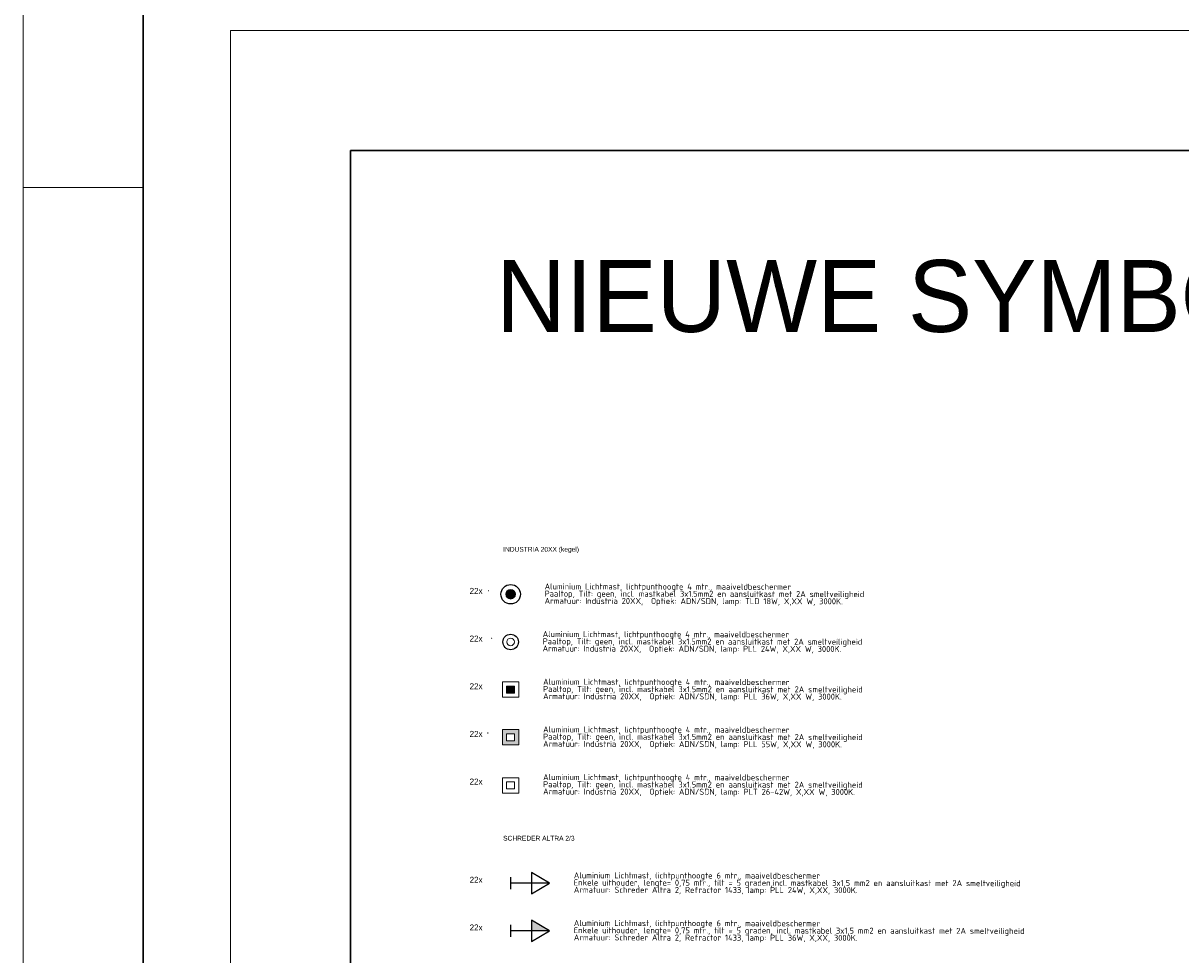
# Model space of a CAD drawing. Header units: millimetres. Extents: x -16321526 to -4431526, y 5084381 to 13484381.
# Tile 16 of 49: x -16311526 to -15346397, y 7414701 to 8191473. Entities that reach past the tile are written whole.
import ezdxf
from ezdxf.enums import TextEntityAlignment as Align
from ezdxf.lldxf.tags import DXFTag

# ---------------------------------------------------------------- set-up
doc = ezdxf.new("R2010")
doc.units = ezdxf.units.MM
for name, color, linetype, lineweight in [('B-WE-KL-ET_LS_OV-T25', 250, 'Continuous', 25), ('N-AR-Bouwterrein', 7, 'Continuous', 0), ('N-DI-Kadertekening', 7, 'Continuous', 30), ('N-TE-Tekst', 7, 'Continuous', 0), ('N-WE-KL-ET_LS_OV_LICHTMAST_LSL-S', 90, 'Continuous', 35), ('N-WE-KL-ET_LS_OV_LSL-T18', 10, 'Continuous', 18), ('N-WE-KL-ET_LS_OV_LSL-T25', 10, 'Continuous', 25), ('N-WE-KL-ET_LS_OV_LSL-T35', 10, 'Continuous', 35), ('T-WE-KL-ET_OV_LICHTMAST_LSL-S', 10, 'Continuous', 18)]:
    doc.layers.add(name, color=color, linetype=linetype, lineweight=lineweight)
doc.layers.add('nieuw', color=3, linetype='Continuous')
doc.styles.add('0.25 (1 200)', font='dgn032.shx', dxfattribs={"height": 0.5})
doc.styles.add('0.35 (1 500)', font='dgn032.shx', dxfattribs={"height": 1.75})
doc.styles.add('ISO', font='isocp')
doc.styles.add('NLCS-ISO', font='txt')
tags = doc.linetypes.add('Voedingskabel VERWIJDEREN x', pattern='A,25,1,["X",Standard,S=2.54,R=0,X=-2.54,Y=-1.27],1', length=27).pattern_tags.tags
tags[6] = DXFTag(74, 10)
pattern_1 = [(0, (9.628, -3.036), (0, 6.985), [5.08, -1.905]), (90, (9.628, -3.036), (-6.985, 4e-16), [5.08, -1.905])]
pattern_2 = [(0, (12.628, -2.161), (0, 6.985), [5.08, -1.905]), (90, (12.628, -2.161), (-6.985, 4e-16), [5.08, -1.905])]
pattern_3 = [(0, (-26.671, 0), (0, 6.985), [5.08, -1.905]), (90, (-26.671, 0), (-6.985, 4e-16), [5.08, -1.905])]
pattern_4 = [(0, (-23.671, 0.875), (0, 6.985), [5.08, -1.905]), (90, (-23.671, 0.875), (-6.985, 4e-16), [5.08, -1.905])]
pattern_5 = [(0, (-26.875, 0), (0, 6.985), [5.08, -1.905]), (90, (-26.875, 0), (-6.985, 4e-16), [5.08, -1.905])]
pattern_6 = [(0, (-23.875, 0.875), (0, 6.985), [5.08, -1.905]), (90, (-23.875, 0.875), (-6.985, 4e-16), [5.08, -1.905])]

# ---------------------------------------------------------------- blocks, each defined once
blk = doc.blocks.new('*U114')
at = {"layer": 'N-DI-Kadertekening', "lineweight": 0}
blk.add_line((-593.5, -123), (-583.5, -123), dxfattribs=at)
at = {"layer": 'N-DI-Kadertekening', "lineweight": 0, "flags": 128}
blk.add_lwpolyline([(594.5, 420), (594.5, -420), (-593.5, -420), (-593.5, 420), (594.5, 420)], close=True, dxfattribs=at)
at = {"layer": 'N-DI-Kadertekening', "lineweight": 30, "flags": 128}
blk.add_lwpolyline([(-583.5, 410), (584.5, 410), (584.5, -410), (-583.5, -410), (-583.5, 410)], close=True, dxfattribs=at)
blk = doc.blocks.new('KADERS_2012_A0')
at = {"layer": 'N-DI-Kadertekening', "lineweight": 0}
blk.add_blockref('*U114', (-584.5, 410), dxfattribs=at)
blk = doc.blocks.new('A4')
at = {"layer": 'N-DI-Kadertekening', "lineweight": 30}
for p, q in [((0, 190), (-277, 190)), ((0, 0), (0, 190))]:
    blk.add_line(p, q, dxfattribs=at)
at = {"layer": 'N-DI-Kadertekening', "lineweight": 0, "flags": 128}
blk.add_lwpolyline([(-287, -10), (10, -10), (10, 200), (-287, 200), (-287, -10)], close=True, dxfattribs=at)
blk = doc.blocks.new('KADERS_2012_A4')
at = {"layer": 'N-DI-Kadertekening', "lineweight": 0}
blk.add_blockref('A4', (0, 0), dxfattribs=at)
blk = doc.blocks.new('*U223')
at = {"layer": 'nieuw'}
h = blk.add_hatch(dxfattribs=at)
h.set_pattern_fill('ANGLE', color=256)
h.set_pattern_definition(pattern_1)
h.paths.add_polyline_path([(17.06, 0.61), (17.75, 0.02), (17.91, 0.91)])
h.paths.add_polyline_path([(15.41, 0.61), (16.1, 0.02), (16.26, 0.91)])
h = blk.add_hatch(dxfattribs=at)
h.set_pattern_fill('ANGLE', color=256)
h.set_pattern_definition(pattern_2)
h.paths.add_polyline_path([(16.26, 0.91), (15.41, 0.61), (16.1, 0.02)])
h.paths.add_polyline_path([(17.06, 0.61), (17.75, 0.02), (17.91, 0.91)])
at = {"layer": 'N-WE-KL-ET_LS_OV_LICHTMAST_LSL-S', "lineweight": -2}
for p, q in [((0, 5), (0, -5)), ((32.46, 0), (0, 0)), ((32.46, 0), (17.46, 8.79)), ((17.46, 8.79), (17.46, -8.79)), ((17.46, -8.79), (32.46, 0))]:
    blk.add_line(p, q, dxfattribs=at)
at = {"layer": 'B-WE-KL-ET_LS_OV-T25', "style": 'NLCS-ISO'}
blk.add_attdef('MAST_CODE', (-2.27, 12.65), '', height=2.5, dxfattribs=at)
at = {"layer": 'B-WE-KL-ET_LS_OV-T25', "linetype": 'ByBlock', "style": 'NLCS-ISO'}
blk.add_attdef('FASE-AANSLUITING', (22.58, -13.33), '', height=1.8, dxfattribs=at)
at = {"layer": 'B-WE-KL-ET_LS_OV-T25', "style": 'NLCS-ISO', "flags": 1}
for tag, p in [('WIJK', (82.61, -16.56)), ('KERN', (82.61, -13.16)), ('BUURT', (82.61, -19.96)), ('STRAAT', (82.61, -23.36)), ('EIGENAAR_INSTALLATIE', (82.61, -26.76)), ('BEHEERDER', (82.61, -30.16)), ('SOORT_INSTALLATIE', (82.61, -36.96)), ('NETWERK', (82.61, -33.56)), ('KAST_CODE', (82.61, -40.36)), ('GROEP_NUMMER', (82.53, -47.08)), ('KAST_NUMMER', (82.61, -43.76)), ('TYPE_AANSLUITING', (82.23, -57.05)), ('AFGEZEKERDE_WAARDE', (82.23, -64.62)), ('ALG_ONDERGROND', (82.23, -68.41)), ('TYPE_AANSLUITBLOK', (82.23, -60.84)), ('OV_MAST_MATERIAAL', (81.82, -96.01)), ('OV_MAST_KLEUR', (81.82, -99.39)), ('CONSERVERING', (81.82, -102.77)), ('LEVERANCIER', (81.82, -106.15)), ('OBJECTEN_MAST', (81.74, -116.53)), ('PLAATSINGSDATUM', (81.82, -109.55)), ('INSPECTIEDATUM', (81.82, -112.95)), ('OPMERKINGEN_inspectie', (81.82, -136.69)), ('FOTOS', (81.82, -133.29)), ('KLEUR_ARMATUUR', (81.4, -150.6)), ('LEVERANCIER_ARMATUUR', (81.74, -153.59)), ('OPMERKINGEN_armatuur', (81.87, -163.1))]:
    blk.add_attdef(tag, p, '', height=2, dxfattribs=at)
at = {"layer": 'B-WE-KL-ET_LS_OV-T25', "linetype": 'ByBlock', "style": 'NLCS-ISO', "flags": 1}
for tag, p in [('MASTNUMMER', (92.43, -52.95)), ('LOCATIE_MASTNUMMER', (99.75, -49.58))]:
    blk.add_attdef(tag, text='', height=2, dxfattribs=at).set_placement(p, align=Align.MIDDLE)
for tag, p in [('TYPECODE', (82.23, -72.19)), ('OV_MAST_HOOGTE', (82.43, -79.09)), ('MAST_TEKENING', (82.42, -75.87)), ('UITHOUDER', (82.23, -82.47)), ('LENGTE_UITHOUDER', (82.23, -85.87)), ('VORM', (81.82, -92.63)), ('TILT', (81.82, -89.39)), ('OBJECT_1', (81.74, -119.93)), ('OBJECT_2', (81.74, -123.33)), ('OBJECT_3', (81.74, -126.73)), ('VERMOGEN_OBJECTEN', (81.74, -130.09)), ('TYPE_ARMATUUR', (81.65, -140.45)), ('LICHTPUNTHOOGTE', (81.48, -144.21)), ('PLAATSING_DATUM_ARMATUUR', (81.48, -147.61)), ('TYPE_VSA_DRIVER', (81.74, -156.58)), ('PLAATSING_JAAR_VSA', (81.74, -159.7)), ('AANTAL_LAMP', (82.01, -170.04)), ('TYPE_LAMP', (81.96, -166.65)), ('BRANDUREN_LAMP', (82.09, -173.59)), ('BRANDER_TYPE', (81.87, -183.91)), ('GEPLANDE_REMPLACE', (82.09, -180.27)), ('PLAATSING_JAAR_LAMP', (82.09, -176.93)), ('VERMOGEN_LAMP', (82.18, -194.4)), ('LICHTKLEUR_LAMP', (82.09, -186.79)), ('DIM_REGIME', (82.25, -190.72)), ('SYSTEEMVERMOGEN_LAMP', (82.14, -198.08)), ('MAX_VERMOGEN_LAMP', (82.26, -201.41))]:
    blk.add_attdef(tag, p, '', height=2, dxfattribs=at)
blk = doc.blocks.new('*U246')
at = {"layer": 'N-WE-KL-ET_LS_OV_LICHTMAST_LSL-S', "lineweight": -2}
h = blk.add_hatch(color=256, dxfattribs=at)
h.dxf.hatch_style = 1
h.paths.add_polyline_path([(17.46, 8.79), (17.46, 0), (32.46, 0)])
at = {"layer": 'nieuw'}
h = blk.add_hatch(dxfattribs=at)
h.set_pattern_fill('ANGLE', color=256)
h.set_pattern_definition(pattern_1)
h.paths.add_polyline_path([(17.06, 0.61), (17.75, 0.02), (17.91, 0.91)])
h.paths.add_polyline_path([(15.41, 0.61), (16.1, 0.02), (16.26, 0.91)])
h = blk.add_hatch(dxfattribs=at)
h.set_pattern_fill('ANGLE', color=256)
h.set_pattern_definition(pattern_2)
h.paths.add_polyline_path([(16.26, 0.91), (15.41, 0.61), (16.1, 0.02)])
h.paths.add_polyline_path([(17.06, 0.61), (17.75, 0.02), (17.91, 0.91)])
at = {"layer": 'N-WE-KL-ET_LS_OV_LICHTMAST_LSL-S', "lineweight": -2}
for p, q in [((0, 5), (0, -5)), ((32.46, 0), (0, 0)), ((32.46, 0), (17.46, 8.79)), ((17.46, 8.79), (17.46, -8.79)), ((17.46, -8.79), (32.46, 0))]:
    blk.add_line(p, q, dxfattribs=at)
at = {"layer": 'B-WE-KL-ET_LS_OV-T25', "style": 'NLCS-ISO'}
blk.add_attdef('MAST_CODE', (-2.27, 12.65), '', height=2.5, dxfattribs=at)
at = {"layer": 'B-WE-KL-ET_LS_OV-T25', "linetype": 'ByBlock', "style": 'NLCS-ISO'}
blk.add_attdef('FASE-AANSLUITING', (22.58, -13.33), '', height=1.8, dxfattribs=at)
at = {"layer": 'B-WE-KL-ET_LS_OV-T25', "style": 'NLCS-ISO', "flags": 1}
for tag, p in [('WIJK', (82.61, -16.56)), ('KERN', (82.61, -13.16)), ('BUURT', (82.61, -19.96)), ('STRAAT', (82.61, -23.36)), ('EIGENAAR_INSTALLATIE', (82.61, -26.76)), ('BEHEERDER', (82.61, -30.16)), ('SOORT_INSTALLATIE', (82.61, -36.96)), ('NETWERK', (82.61, -33.56)), ('KAST_CODE', (82.61, -40.36)), ('GROEP_NUMMER', (82.53, -47.08)), ('KAST_NUMMER', (82.61, -43.76)), ('TYPE_AANSLUITING', (82.23, -57.05)), ('AFGEZEKERDE_WAARDE', (82.23, -64.62)), ('ALG_ONDERGROND', (82.23, -68.41)), ('TYPE_AANSLUITBLOK', (82.23, -60.84)), ('OV_MAST_MATERIAAL', (81.82, -96.01)), ('OV_MAST_KLEUR', (81.82, -99.39)), ('CONSERVERING', (81.82, -102.77)), ('LEVERANCIER', (81.82, -106.15)), ('OBJECTEN_MAST', (81.74, -116.53)), ('PLAATSINGSDATUM', (81.82, -109.55)), ('INSPECTIEDATUM', (81.82, -112.95)), ('OPMERKINGEN_inspectie', (81.82, -136.69)), ('FOTOS', (81.82, -133.29)), ('KLEUR_ARMATUUR', (81.4, -150.6)), ('LEVERANCIER_ARMATUUR', (81.74, -153.59)), ('OPMERKINGEN_armatuur', (81.87, -163.1))]:
    blk.add_attdef(tag, p, '', height=2, dxfattribs=at)
at = {"layer": 'B-WE-KL-ET_LS_OV-T25', "linetype": 'ByBlock', "style": 'NLCS-ISO', "flags": 1}
for tag, p in [('MASTNUMMER', (92.43, -52.95)), ('LOCATIE_MASTNUMMER', (99.75, -49.58))]:
    blk.add_attdef(tag, text='', height=2, dxfattribs=at).set_placement(p, align=Align.MIDDLE)
for tag, p in [('TYPECODE', (82.23, -72.19)), ('OV_MAST_HOOGTE', (82.43, -79.09)), ('MAST_TEKENING', (82.42, -75.87)), ('UITHOUDER', (82.23, -82.47)), ('LENGTE_UITHOUDER', (82.23, -85.87)), ('VORM', (81.82, -92.63)), ('TILT', (81.82, -89.39)), ('OBJECT_1', (81.74, -119.93)), ('OBJECT_2', (81.74, -123.33)), ('OBJECT_3', (81.74, -126.73)), ('VERMOGEN_OBJECTEN', (81.74, -130.09)), ('TYPE_ARMATUUR', (81.65, -140.45)), ('LICHTPUNTHOOGTE', (81.48, -144.21)), ('PLAATSING_DATUM_ARMATUUR', (81.48, -147.61)), ('TYPE_VSA_DRIVER', (81.74, -156.58)), ('PLAATSING_JAAR_VSA', (81.74, -159.7)), ('AANTAL_LAMP', (82.01, -170.04)), ('TYPE_LAMP', (81.96, -166.65)), ('BRANDUREN_LAMP', (82.09, -173.59)), ('BRANDER_TYPE', (81.87, -183.91)), ('GEPLANDE_REMPLACE', (82.09, -180.27)), ('PLAATSING_JAAR_LAMP', (82.09, -176.93)), ('VERMOGEN_LAMP', (82.18, -194.4)), ('LICHTKLEUR_LAMP', (82.09, -186.79)), ('DIM_REGIME', (82.25, -190.72)), ('SYSTEEMVERMOGEN_LAMP', (82.14, -198.08)), ('MAX_VERMOGEN_LAMP', (82.26, -201.41))]:
    blk.add_attdef(tag, p, '', height=2, dxfattribs=at)
blk = doc.blocks.new('ET-LS-OVL-MAST-LSL_KEGEL_PLL_06')
at = {"layer": 'N-WE-KL-ET_LS_OV_LICHTMAST_LSL-S', "lineweight": 0}
h = blk.add_hatch(color=256, dxfattribs=at)
h.dxf.hatch_style = 1
h.paths.add_polyline_path([(3.96, 0, 1), (-3.96, 0, 1)])
at = {"layer": 'nieuw'}
h = blk.add_hatch(dxfattribs=at)
h.set_pattern_fill('ANGLE', color=256)
h.set_pattern_definition(pattern_3)
h.paths.add_polyline_path([(-19.24, 3.64), (-18.55, 3.06), (-18.38, 3.94)])
h.paths.add_polyline_path([(-20.89, 3.64), (-20.2, 3.06), (-20.04, 3.94)])
h = blk.add_hatch(dxfattribs=at)
h.set_pattern_fill('ANGLE', color=256)
h.set_pattern_definition(pattern_4)
h.paths.add_polyline_path([(-20.04, 3.94), (-20.89, 3.64), (-20.2, 3.06)])
h.paths.add_polyline_path([(-19.24, 3.64), (-18.55, 3.06), (-18.38, 3.94)])
at = {"layer": 'N-WE-KL-ET_LS_OV_LICHTMAST_LSL-S', "lineweight": -3}
blk.add_circle((0, 0), 8.1, dxfattribs=at)
at = {"layer": 'N-WE-KL-ET_LS_OV_LICHTMAST_LSL-S', "lineweight": 0}
blk.add_circle((0, 0), 3.96, dxfattribs=at)
at = {"layer": 'N-WE-KL-ET_LS_OV_LSL-T25', "style": 'NLCS-ISO'}
blk.add_attdef('MAST_CODE', (-12.08, 15.19), '', height=2.5, dxfattribs=at)
at = {"layer": 'N-WE-KL-ET_LS_OV_LSL-T25', "style": 'NLCS-ISO', "flags": 1}
for tag, p in [('KERN', (46.31, -10.13)), ('WIJK', (46.31, -13.53)), ('STRAAT', (46.31, -20.33)), ('BUURT', (46.31, -16.93)), ('EIGENAAR_INSTALLATIE', (46.31, -23.73)), ('BEHEERDER', (46.31, -27.13)), ('NETWERK', (46.31, -30.53)), ('SOORT_INSTALLATIE', (46.31, -33.93)), ('KAST_CODE', (46.31, -37.33)), ('GROEP_NUMMER', (46.23, -44.05)), ('KAST_NUMMER', (46.31, -40.73)), ('TYPE_AANSLUITING', (45.93, -54.02)), ('TYPE_AANSLUITBLOK', (45.93, -57.8)), ('AFGEZEKERDE_WAARDE', (45.93, -61.59)), ('ALG_ONDERGROND', (45.93, -65.37)), ('OV_MAST_MATERIAAL', (45.52, -92.97)), ('OV_MAST_KLEUR', (45.52, -96.35)), ('CONSERVERING', (45.52, -99.74)), ('LEVERANCIER', (45.52, -103.12)), ('PLAATSINGSDATUM', (45.52, -106.52)), ('OBJECTEN_MAST', (45.44, -113.49)), ('INSPECTIEDATUM', (45.52, -109.92)), ('OPMERKINGEN_inspectie', (45.52, -133.66)), ('FOTOS', (45.52, -130.26)), ('KLEUR_ARMATUUR', (45.1, -147.56)), ('LEVERANCIER_ARMATUUR', (45.44, -150.55)), ('OPMERKINGEN_armatuur', (45.57, -160.06))]:
    blk.add_attdef(tag, p, '', height=2, dxfattribs=at)
at = {"layer": 'N-WE-KL-ET_LS_OV_LSL-T25', "linetype": 'ByBlock', "style": 'NLCS-ISO'}
blk.add_attdef('FASE-AANSLUITING', (-13.56, -12.77), '', height=1.8, dxfattribs=at)
at = {"layer": 'N-WE-KL-ET_LS_OV_LSL-T25', "linetype": 'ByBlock', "style": 'NLCS-ISO', "flags": 1}
for tag, p in [('LOCATIE_MASTNUMMER', (63.45, -46.55)), ('MASTNUMMER', (56.13, -49.91))]:
    blk.add_attdef(tag, text='', height=2, dxfattribs=at).set_placement(p, align=Align.MIDDLE)
for tag, p in [('TYPECODE', (45.93, -69.16)), ('OV_MAST_HOOGTE', (46.13, -76.05)), ('MAST_TEKENING', (46.12, -72.84)), ('TILT', (45.52, -86.35)), ('UITHOUDER', (45.93, -79.43)), ('LENGTE_UITHOUDER', (45.93, -82.83)), ('VORM', (45.52, -89.59)), ('OBJECT_1', (45.44, -116.89)), ('VERMOGEN_OBJECTEN', (45.44, -127.06)), ('OBJECT_2', (45.44, -120.29)), ('OBJECT_3', (45.44, -123.69)), ('TYPE_ARMATUUR', (45.35, -137.41)), ('LICHTPUNTHOOGTE', (45.18, -141.17)), ('PLAATSING_DATUM_ARMATUUR', (45.18, -144.57)), ('TYPE_VSA_DRIVER', (45.44, -153.55)), ('PLAATSING_JAAR_VSA', (45.44, -156.66)), ('TYPE_LAMP', (45.66, -163.61)), ('AANTAL_LAMP', (45.71, -167)), ('BRANDUREN_LAMP', (45.79, -170.56)), ('PLAATSING_JAAR_LAMP', (45.79, -173.89)), ('BRANDER_TYPE', (45.57, -180.88)), ('GEPLANDE_REMPLACE', (45.79, -177.23)), ('LICHTKLEUR_LAMP', (45.79, -183.76)), ('VERMOGEN_LAMP', (45.88, -191.37)), ('SYSTEEMVERMOGEN_LAMP', (45.84, -195.04)), ('DIM_REGIME', (45.95, -187.68)), ('MAX_VERMOGEN_LAMP', (45.96, -198.37))]:
    blk.add_attdef(tag, p, '', height=2, dxfattribs=at)
blk = doc.blocks.new('ET-LS-OVL-MAST-LSL_KEGEL_PLL_12')
at = {"layer": 'nieuw'}
h = blk.add_hatch(dxfattribs=at)
h.set_pattern_fill('ANGLE', color=256)
h.set_pattern_definition(pattern_5)
h.paths.add_polyline_path([(-19.44, 3.64), (-18.75, 3.06), (-18.59, 3.94)])
h.paths.add_polyline_path([(-21.09, 3.64), (-20.41, 3.06), (-20.24, 3.94)])
h = blk.add_hatch(dxfattribs=at)
h.set_pattern_fill('ANGLE', color=256)
h.set_pattern_definition(pattern_6)
h.paths.add_polyline_path([(-20.24, 3.94), (-21.09, 3.64), (-20.41, 3.06)])
h.paths.add_polyline_path([(-19.44, 3.64), (-18.75, 3.06), (-18.59, 3.94)])
at = {"layer": 'N-WE-KL-ET_LS_OV_LICHTMAST_LSL-S', "lineweight": 0}
for points in [[(6.85, 6.42), (-6.85, 6.42), (-6.85, -6.42), (6.85, -6.42)], [(-3.33, 3), (3.33, 3), (3.33, -3), (-3.33, -3)]]:
    blk.add_lwpolyline(points, close=True, dxfattribs=at)
at = {"layer": 'N-WE-KL-ET_LS_OV_LSL-T25', "style": 'NLCS-ISO'}
blk.add_attdef('MAST_CODE', (-6.85, 15.69), '', height=2.5, dxfattribs=at)
at = {"layer": 'N-WE-KL-ET_LS_OV_LSL-T25', "linetype": 'ByBlock', "style": 'NLCS-ISO'}
blk.add_attdef('FASE-AANSLUITING', (-13.92, -10.29), '', height=1.8, dxfattribs=at)
at = {"layer": 'N-WE-KL-ET_LS_OV_LSL-T25', "style": 'NLCS-ISO', "flags": 1}
for tag, p in [('KERN', (46.11, -10.13)), ('WIJK', (46.11, -13.53)), ('STRAAT', (46.11, -20.33)), ('BUURT', (46.11, -16.93)), ('EIGENAAR_INSTALLATIE', (46.11, -23.73)), ('BEHEERDER', (46.11, -27.13)), ('NETWERK', (46.11, -30.53)), ('SOORT_INSTALLATIE', (46.11, -33.93)), ('KAST_CODE', (46.11, -37.33)), ('GROEP_NUMMER', (46.02, -44.05)), ('KAST_NUMMER', (46.11, -40.73)), ('TYPE_AANSLUITING', (45.72, -54.02)), ('TYPE_AANSLUITBLOK', (45.72, -57.8)), ('AFGEZEKERDE_WAARDE', (45.72, -61.59)), ('ALG_ONDERGROND', (45.72, -65.37)), ('OV_MAST_MATERIAAL', (45.32, -92.97)), ('OV_MAST_KLEUR', (45.32, -96.35)), ('CONSERVERING', (45.32, -99.74)), ('LEVERANCIER', (45.32, -103.12)), ('PLAATSINGSDATUM', (45.32, -106.52)), ('OBJECTEN_MAST', (45.24, -113.49)), ('INSPECTIEDATUM', (45.32, -109.92)), ('OPMERKINGEN_inspectie', (45.32, -133.66)), ('FOTOS', (45.32, -130.26)), ('KLEUR_ARMATUUR', (44.9, -147.56)), ('LEVERANCIER_ARMATUUR', (45.23, -150.55)), ('OPMERKINGEN_armatuur', (45.37, -160.06))]:
    blk.add_attdef(tag, p, '', height=2, dxfattribs=at)
at = {"layer": 'N-WE-KL-ET_LS_OV_LSL-T25', "linetype": 'ByBlock', "style": 'NLCS-ISO', "flags": 1}
for tag, p in [('LOCATIE_MASTNUMMER', (63.25, -46.55)), ('MASTNUMMER', (55.92, -49.91))]:
    blk.add_attdef(tag, text='', height=2, dxfattribs=at).set_placement(p, align=Align.MIDDLE)
for tag, p in [('TYPECODE', (45.72, -69.16)), ('OV_MAST_HOOGTE', (45.93, -76.05)), ('MAST_TEKENING', (45.92, -72.84)), ('TILT', (45.32, -86.35)), ('UITHOUDER', (45.72, -79.43)), ('LENGTE_UITHOUDER', (45.72, -82.83)), ('VORM', (45.32, -89.59)), ('OBJECT_1', (45.24, -116.89)), ('VERMOGEN_OBJECTEN', (45.24, -127.06)), ('OBJECT_2', (45.24, -120.29)), ('OBJECT_3', (45.24, -123.69)), ('TYPE_ARMATUUR', (45.15, -137.41)), ('LICHTPUNTHOOGTE', (44.98, -141.17)), ('PLAATSING_DATUM_ARMATUUR', (44.98, -144.57)), ('TYPE_VSA_DRIVER', (45.23, -153.55)), ('PLAATSING_JAAR_VSA', (45.23, -156.66)), ('TYPE_LAMP', (45.46, -163.61)), ('AANTAL_LAMP', (45.51, -167)), ('BRANDUREN_LAMP', (45.59, -170.56)), ('PLAATSING_JAAR_LAMP', (45.59, -173.89)), ('BRANDER_TYPE', (45.37, -180.88)), ('GEPLANDE_REMPLACE', (45.59, -177.23)), ('LICHTKLEUR_LAMP', (45.59, -183.76)), ('VERMOGEN_LAMP', (45.68, -191.37)), ('SYSTEEMVERMOGEN_LAMP', (45.63, -195.04)), ('DIM_REGIME', (45.74, -187.68)), ('MAX_VERMOGEN_LAMP', (45.76, -198.37))]:
    blk.add_attdef(tag, p, '', height=2, dxfattribs=at)
blk = doc.blocks.new('ET-LS-OVL-MAST-LSL_KEGEL_PLL_13')
at = {"layer": 'N-WE-KL-ET_LS_OV_LICHTMAST_LSL-S', "lineweight": 0}
h = blk.add_hatch(color=256, dxfattribs=at)
h.dxf.hatch_style = 1
h.paths.add_polyline_path([(3.33, 3), (-3.33, 3), (-3.33, -3), (3.33, -3)])
at = {"layer": 'nieuw'}
h = blk.add_hatch(dxfattribs=at)
h.set_pattern_fill('ANGLE', color=256)
h.set_pattern_definition(pattern_5)
h.paths.add_polyline_path([(-19.44, 3.64), (-18.75, 3.06), (-18.59, 3.94)])
h.paths.add_polyline_path([(-21.09, 3.64), (-20.41, 3.06), (-20.24, 3.94)])
h = blk.add_hatch(dxfattribs=at)
h.set_pattern_fill('ANGLE', color=256)
h.set_pattern_definition(pattern_6)
h.paths.add_polyline_path([(-20.24, 3.94), (-21.09, 3.64), (-20.41, 3.06)])
h.paths.add_polyline_path([(-19.44, 3.64), (-18.75, 3.06), (-18.59, 3.94)])
at = {"layer": 'N-WE-KL-ET_LS_OV_LICHTMAST_LSL-S', "lineweight": 0}
for points in [[(6.85, 6.42), (-6.85, 6.42), (-6.85, -6.42), (6.85, -6.42)], [(-3.33, 3), (3.33, 3), (3.33, -3), (-3.33, -3)]]:
    blk.add_lwpolyline(points, close=True, dxfattribs=at)
at = {"layer": 'N-WE-KL-ET_LS_OV_LSL-T25', "style": 'NLCS-ISO'}
blk.add_attdef('MAST_CODE', (-6.85, 15.69), '', height=2.5, dxfattribs=at)
at = {"layer": 'N-WE-KL-ET_LS_OV_LSL-T25', "linetype": 'ByBlock', "style": 'NLCS-ISO'}
blk.add_attdef('FASE-AANSLUITING', (-13.92, -10.29), '', height=1.8, dxfattribs=at)
at = {"layer": 'N-WE-KL-ET_LS_OV_LSL-T25', "style": 'NLCS-ISO', "flags": 1}
for tag, p in [('KERN', (46.11, -10.13)), ('WIJK', (46.11, -13.53)), ('STRAAT', (46.11, -20.33)), ('BUURT', (46.11, -16.93)), ('EIGENAAR_INSTALLATIE', (46.11, -23.73)), ('BEHEERDER', (46.11, -27.13)), ('NETWERK', (46.11, -30.53)), ('SOORT_INSTALLATIE', (46.11, -33.93)), ('KAST_CODE', (46.11, -37.33)), ('GROEP_NUMMER', (46.02, -44.05)), ('KAST_NUMMER', (46.11, -40.73)), ('TYPE_AANSLUITING', (45.72, -54.02)), ('TYPE_AANSLUITBLOK', (45.72, -57.8)), ('AFGEZEKERDE_WAARDE', (45.72, -61.59)), ('ALG_ONDERGROND', (45.72, -65.37)), ('OV_MAST_MATERIAAL', (45.32, -92.97)), ('OV_MAST_KLEUR', (45.32, -96.35)), ('CONSERVERING', (45.32, -99.74)), ('LEVERANCIER', (45.32, -103.12)), ('PLAATSINGSDATUM', (45.32, -106.52)), ('OBJECTEN_MAST', (45.24, -113.49)), ('INSPECTIEDATUM', (45.32, -109.92)), ('OPMERKINGEN_inspectie', (45.32, -133.66)), ('FOTOS', (45.32, -130.26)), ('KLEUR_ARMATUUR', (44.9, -147.56)), ('LEVERANCIER_ARMATUUR', (45.23, -150.55)), ('OPMERKINGEN_armatuur', (45.37, -160.06))]:
    blk.add_attdef(tag, p, '', height=2, dxfattribs=at)
at = {"layer": 'N-WE-KL-ET_LS_OV_LSL-T25', "linetype": 'ByBlock', "style": 'NLCS-ISO', "flags": 1}
for tag, p in [('LOCATIE_MASTNUMMER', (63.25, -46.55)), ('MASTNUMMER', (55.92, -49.91))]:
    blk.add_attdef(tag, text='', height=2, dxfattribs=at).set_placement(p, align=Align.MIDDLE)
for tag, p in [('TYPECODE', (45.72, -69.16)), ('OV_MAST_HOOGTE', (45.93, -76.05)), ('MAST_TEKENING', (45.92, -72.84)), ('TILT', (45.32, -86.35)), ('UITHOUDER', (45.72, -79.43)), ('LENGTE_UITHOUDER', (45.72, -82.83)), ('VORM', (45.32, -89.59)), ('OBJECT_1', (45.24, -116.89)), ('VERMOGEN_OBJECTEN', (45.24, -127.06)), ('OBJECT_2', (45.24, -120.29)), ('OBJECT_3', (45.24, -123.69)), ('TYPE_ARMATUUR', (45.15, -137.41)), ('LICHTPUNTHOOGTE', (44.98, -141.17)), ('PLAATSING_DATUM_ARMATUUR', (44.98, -144.57)), ('TYPE_VSA_DRIVER', (45.23, -153.55)), ('PLAATSING_JAAR_VSA', (45.23, -156.66)), ('TYPE_LAMP', (45.46, -163.61)), ('AANTAL_LAMP', (45.51, -167)), ('BRANDUREN_LAMP', (45.59, -170.56)), ('PLAATSING_JAAR_LAMP', (45.59, -173.89)), ('BRANDER_TYPE', (45.37, -180.88)), ('GEPLANDE_REMPLACE', (45.59, -177.23)), ('LICHTKLEUR_LAMP', (45.59, -183.76)), ('VERMOGEN_LAMP', (45.68, -191.37)), ('SYSTEEMVERMOGEN_LAMP', (45.63, -195.04)), ('DIM_REGIME', (45.74, -187.68)), ('MAX_VERMOGEN_LAMP', (45.76, -198.37))]:
    blk.add_attdef(tag, p, '', height=2, dxfattribs=at)
blk = doc.blocks.new('*U219')
at = {"layer": 'N-WE-KL-ET_LS_OV_LICHTMAST_LSL-S', "lineweight": 0}
h = blk.add_hatch(color=256, dxfattribs=at)
h.dxf.hatch_style = 1
h.paths.add_polyline_path([(6.85, 6.42), (-6.85, 6.42), (-6.85, -6.42), (6.85, -6.42)])
h.paths.add_polyline_path([(-3.33, 3), (3.33, 3), (3.33, -3), (-3.33, -3)], flags=16)
at = {"layer": 'nieuw'}
h = blk.add_hatch(dxfattribs=at)
h.set_pattern_fill('ANGLE', color=256)
h.set_pattern_definition(pattern_5)
h.paths.add_polyline_path([(-19.44, 3.64), (-18.75, 3.06), (-18.59, 3.94)])
h.paths.add_polyline_path([(-21.09, 3.64), (-20.41, 3.06), (-20.24, 3.94)])
h = blk.add_hatch(dxfattribs=at)
h.set_pattern_fill('ANGLE', color=256)
h.set_pattern_definition(pattern_6)
h.paths.add_polyline_path([(-20.24, 3.94), (-21.09, 3.64), (-20.41, 3.06)])
h.paths.add_polyline_path([(-19.44, 3.64), (-18.75, 3.06), (-18.59, 3.94)])
at = {"layer": 'N-WE-KL-ET_LS_OV_LICHTMAST_LSL-S', "lineweight": 0}
for points in [[(6.85, 6.42), (-6.85, 6.42), (-6.85, -6.42), (6.85, -6.42)], [(-3.33, 3), (3.33, 3), (3.33, -3), (-3.33, -3)]]:
    blk.add_lwpolyline(points, close=True, dxfattribs=at)
at = {"layer": 'N-WE-KL-ET_LS_OV_LSL-T25', "style": 'NLCS-ISO'}
blk.add_attdef('MAST_CODE', (-6.85, 15.69), '', height=2.5, dxfattribs=at)
at = {"layer": 'N-WE-KL-ET_LS_OV_LSL-T25', "linetype": 'ByBlock', "style": 'NLCS-ISO'}
blk.add_attdef('FASE-AANSLUITING', (-13.92, -10.29), '', height=1.8, dxfattribs=at)
at = {"layer": 'N-WE-KL-ET_LS_OV_LSL-T25', "style": 'NLCS-ISO', "flags": 1}
for tag, p in [('KERN', (46.11, -10.13)), ('WIJK', (46.11, -13.53)), ('STRAAT', (46.11, -20.33)), ('BUURT', (46.11, -16.93)), ('EIGENAAR_INSTALLATIE', (46.11, -23.73)), ('BEHEERDER', (46.11, -27.13)), ('NETWERK', (46.11, -30.53)), ('SOORT_INSTALLATIE', (46.11, -33.93)), ('KAST_CODE', (46.11, -37.33)), ('GROEP_NUMMER', (46.02, -44.05)), ('KAST_NUMMER', (46.11, -40.73)), ('TYPE_AANSLUITING', (45.72, -54.02)), ('TYPE_AANSLUITBLOK', (45.72, -57.8)), ('AFGEZEKERDE_WAARDE', (45.72, -61.59)), ('ALG_ONDERGROND', (45.72, -65.37)), ('OV_MAST_MATERIAAL', (45.32, -92.97)), ('OV_MAST_KLEUR', (45.32, -96.35)), ('CONSERVERING', (45.32, -99.74)), ('LEVERANCIER', (45.32, -103.12)), ('PLAATSINGSDATUM', (45.32, -106.52)), ('OBJECTEN_MAST', (45.24, -113.49)), ('INSPECTIEDATUM', (45.32, -109.92)), ('OPMERKINGEN_inspectie', (45.32, -133.66)), ('FOTOS', (45.32, -130.26)), ('KLEUR_ARMATUUR', (44.9, -147.56)), ('LEVERANCIER_ARMATUUR', (45.23, -150.55)), ('OPMERKINGEN_armatuur', (45.37, -160.06))]:
    blk.add_attdef(tag, p, '', height=2, dxfattribs=at)
at = {"layer": 'N-WE-KL-ET_LS_OV_LSL-T25', "linetype": 'ByBlock', "style": 'NLCS-ISO', "flags": 1}
for tag, p in [('LOCATIE_MASTNUMMER', (63.25, -46.55)), ('MASTNUMMER', (55.92, -49.91))]:
    blk.add_attdef(tag, text='', height=2, dxfattribs=at).set_placement(p, align=Align.MIDDLE)
for tag, p in [('TYPECODE', (45.72, -69.16)), ('OV_MAST_HOOGTE', (45.93, -76.05)), ('MAST_TEKENING', (45.92, -72.84)), ('TILT', (45.32, -86.35)), ('UITHOUDER', (45.72, -79.43)), ('LENGTE_UITHOUDER', (45.72, -82.83)), ('VORM', (45.32, -89.59)), ('OBJECT_1', (45.24, -116.89)), ('VERMOGEN_OBJECTEN', (45.24, -127.06)), ('OBJECT_2', (45.24, -120.29)), ('OBJECT_3', (45.24, -123.69)), ('TYPE_ARMATUUR', (45.15, -137.41)), ('LICHTPUNTHOOGTE', (44.98, -141.17)), ('PLAATSING_DATUM_ARMATUUR', (44.98, -144.57)), ('TYPE_VSA_DRIVER', (45.23, -153.55)), ('PLAATSING_JAAR_VSA', (45.23, -156.66)), ('TYPE_LAMP', (45.46, -163.61)), ('AANTAL_LAMP', (45.51, -167)), ('BRANDUREN_LAMP', (45.59, -170.56)), ('PLAATSING_JAAR_LAMP', (45.59, -173.89)), ('BRANDER_TYPE', (45.37, -180.88)), ('GEPLANDE_REMPLACE', (45.59, -177.23)), ('LICHTKLEUR_LAMP', (45.59, -183.76)), ('VERMOGEN_LAMP', (45.68, -191.37)), ('SYSTEEMVERMOGEN_LAMP', (45.63, -195.04)), ('DIM_REGIME', (45.74, -187.68)), ('MAX_VERMOGEN_LAMP', (45.76, -198.37))]:
    blk.add_attdef(tag, p, '', height=2, dxfattribs=at)
blk = doc.blocks.new('ET-LS-OVL-MAST-LSL_KEGEL_PLL_04')
at = {"layer": 'nieuw'}
h = blk.add_hatch(dxfattribs=at)
h.set_pattern_fill('ANGLE', color=256)
h.set_pattern_definition(pattern_3)
h.paths.add_polyline_path([(-19.2, 3.6), (-18.6, 3.1), (-18.4, 3.9)])
h.paths.add_polyline_path([(-20.9, 3.6), (-20.2, 3.1), (-20, 3.9)])
h = blk.add_hatch(dxfattribs=at)
h.set_pattern_fill('ANGLE', color=256)
h.set_pattern_definition(pattern_4)
h.paths.add_polyline_path([(-20, 3.9), (-20.9, 3.6), (-20.2, 3.1)])
h.paths.add_polyline_path([(-19.2, 3.6), (-18.6, 3.1), (-18.4, 3.9)])
at = {"layer": 'N-WE-KL-ET_LS_OV_LICHTMAST_LSL-S', "lineweight": -3}
blk.add_circle((0, 0), 8.1, dxfattribs=at)
at = {"layer": 'N-WE-KL-ET_LS_OV_LICHTMAST_LSL-S', "lineweight": 0}
blk.add_circle((0, 0), 3.96, dxfattribs=at)
at = {"layer": 'N-WE-KL-ET_LS_OV_LSL-T25', "style": 'NLCS-ISO'}
blk.add_attdef('MAST_CODE', (-12.1, 15.2), '', height=2.5, dxfattribs=at)
at = {"layer": 'N-WE-KL-ET_LS_OV_LSL-T25', "linetype": 'ByBlock', "style": 'NLCS-ISO'}
blk.add_attdef('FASE-AANSLUITING', (-13.6, -12.8), '', height=1.8, dxfattribs=at)
at = {"layer": 'N-WE-KL-ET_LS_OV_LSL-T25', "style": 'NLCS-ISO', "flags": 1}
for tag, p in [('WIJK', (46.3, -13.5)), ('KERN', (46.3, -10.1)), ('STRAAT', (46.3, -20.3)), ('BUURT', (46.3, -16.9)), ('EIGENAAR_INSTALLATIE', (46.3, -23.7)), ('SOORT_INSTALLATIE', (46.3, -33.9)), ('BEHEERDER', (46.3, -27.1)), ('NETWERK', (46.3, -30.5)), ('KAST_CODE', (46.3, -37.3)), ('GROEP_NUMMER', (46.2, -44)), ('KAST_NUMMER', (46.3, -40.7)), ('AFGEZEKERDE_WAARDE', (45.9, -61.6)), ('TYPE_AANSLUITING', (45.9, -54)), ('TYPE_AANSLUITBLOK', (45.9, -57.8)), ('ALG_ONDERGROND', (45.9, -65.4)), ('OV_MAST_MATERIAAL', (45.5, -93)), ('OV_MAST_KLEUR', (45.5, -96.4)), ('CONSERVERING', (45.5, -99.7)), ('LEVERANCIER', (45.5, -103.1)), ('PLAATSINGSDATUM', (45.5, -106.5)), ('INSPECTIEDATUM', (45.5, -109.9)), ('OBJECTEN_MAST', (45.4, -113.5)), ('OPMERKINGEN_inspectie', (45.5, -133.7)), ('FOTOS', (45.5, -130.3)), ('KLEUR_ARMATUUR', (45.1, -147.6)), ('LEVERANCIER_ARMATUUR', (45.4, -150.6)), ('OPMERKINGEN_armatuur', (45.6, -160.1))]:
    blk.add_attdef(tag, p, '', height=2, dxfattribs=at)
at = {"layer": 'N-WE-KL-ET_LS_OV_LSL-T25', "linetype": 'ByBlock', "style": 'NLCS-ISO', "flags": 1}
for tag, p in [('LOCATIE_MASTNUMMER', (63.5, -46.5)), ('MASTNUMMER', (56.1, -49.9))]:
    blk.add_attdef(tag, text='', height=2, dxfattribs=at).set_placement(p, align=Align.MIDDLE)
for tag, p in [('TYPECODE', (45.9, -69.2)), ('MAST_TEKENING', (46.1, -72.8)), ('TILT', (45.5, -86.3)), ('UITHOUDER', (45.9, -79.4)), ('LENGTE_UITHOUDER', (45.9, -82.8)), ('OV_MAST_HOOGTE', (46.1, -76.1)), ('VORM', (45.5, -89.6)), ('OBJECT_1', (45.4, -116.9)), ('OBJECT_2', (45.4, -120.3)), ('VERMOGEN_OBJECTEN', (45.4, -127.1)), ('OBJECT_3', (45.4, -123.7)), ('TYPE_ARMATUUR', (45.4, -137.4)), ('LICHTPUNTHOOGTE', (45.2, -141.2)), ('PLAATSING_DATUM_ARMATUUR', (45.2, -144.6)), ('TYPE_VSA_DRIVER', (45.4, -153.5)), ('PLAATSING_JAAR_VSA', (45.4, -156.7)), ('TYPE_LAMP', (45.7, -163.6)), ('AANTAL_LAMP', (45.7, -167)), ('BRANDUREN_LAMP', (45.8, -170.6)), ('BRANDER_TYPE', (45.6, -180.9)), ('GEPLANDE_REMPLACE', (45.8, -177.2)), ('PLAATSING_JAAR_LAMP', (45.8, -173.9)), ('VERMOGEN_LAMP', (45.9, -191.4)), ('SYSTEEMVERMOGEN_LAMP', (45.8, -195)), ('LICHTKLEUR_LAMP', (45.8, -183.8)), ('DIM_REGIME', (45.9, -187.7)), ('MAX_VERMOGEN_LAMP', (46, -198.4))]:
    blk.add_attdef(tag, p, '', height=2, dxfattribs=at)

msp = doc.modelspace()

# ---------------------------------------------------------------- block references
at = {"layer": 'N-AR-Bouwterrein', "color": 7, "lineweight": 0, "xscale": 10000, "yscale": 10000, "zscale": 10000}
msp.add_blockref('KADERS_2012_A0', (-4531526, 5184381), dxfattribs=at)
at = {"layer": 'N-AR-Bouwterrein', "color": 7, "lineweight": 0, "xscale": 10000, "yscale": 10000, "zscale": 10000, "rotation": 90}
msp.add_blockref('KADERS_2012_A4', (-14138705, 8085372), dxfattribs=at)
at = {"layer": 'N-WE-KL-ET_LS_OV_LICHTMAST_LSL-S', "color": 0, "linetype": 'ByBlock', "lineweight": -2, "xscale": 1000, "yscale": 1000, "zscale": 1000}
for name, p in [('ET-LS-OVL-MAST-LSL_KEGEL_PLL_06', (-15905126, 7715310)), ('ET-LS-OVL-MAST-LSL_KEGEL_PLL_13', (-15905126, 7635824)), ('*U219', (-15905126, 7596082)), ('ET-LS-OVL-MAST-LSL_KEGEL_PLL_12', (-15905126, 7555989)), ('*U246', (-15905126, 7434693))]:
    msp.add_blockref(name, p, dxfattribs=at)
at = {"layer": 'N-WE-KL-ET_LS_OV_LSL-T35', "color": 1, "linetype": 'Voedingskabel VERWIJDEREN x', "lineweight": 0, "xscale": 800, "yscale": 800, "zscale": 800}
msp.add_blockref('ET-LS-OVL-MAST-LSL_KEGEL_PLL_04', (-15905126, 7675567), dxfattribs=at)
at = {"layer": 'T-WE-KL-ET_OV_LICHTMAST_LSL-S', "color": 0, "linetype": 'ByBlock', "lineweight": -2, "xscale": 1000, "yscale": 1000, "zscale": 1000}
msp.add_blockref('*U223', (-15905126, 7474436), dxfattribs=at)

# ---------------------------------------------------------------- texts
at = {"layer": 'N-TE-Tekst', "linetype": 'Continuous', "lineweight": 13, "insert": (-15917117, 7933158), "char_height": 60000, "attachment_point": 7, "line_spacing_factor": 0.8, "style": '0.35 (1 500)'}
msp.add_mtext('{\\Fdgn000|c0;NIEUWE SYMBOLEN OVL/KABELPLAN}', dxfattribs=at)
at = {"layer": 'N-WE-KL-ET_LS_OV_LSL-T18', "color": 0, "linetype": 'ByBlock', "lineweight": -2, "style": 'ISO'}
for s, p in [('Aluminium Lichtmast, lichtpunthoogte 4 mtr., maaiveldbeschermer', (-15876796, 7719396, -993241)), ('Armatuur: Industria 20XX,  Optiek: ADN/SDN, lamp: TLD 18W, X,XX W, 3000K.', (-15876817, 7707379, -993241)), ('Paaltop, Tilt: geen, incl. mastkabel 3x1.5mm2 en aansluitkast met 2A smeltveiligheid', (-15876806, 7713388, -993241)), ('Aluminium Lichtmast, lichtpunthoogte 4 mtr., maaiveldbeschermer', (-15878416, 7679653, -993241)), ('Armatuur: Industria 20XX,  Optiek: ADN/SDN, lamp: PLL 24W, X,XX W, 3000K.', (-15878436, 7667636, -993241)), ('Paaltop, Tilt: geen, incl. mastkabel 3x1.5mm2 en aansluitkast met 2A smeltveiligheid', (-15878426, 7673645, -993241)), ('Aluminium Lichtmast, lichtpunthoogte 4 mtr., maaiveldbeschermer', (-15878045, 7639910, -993241)), ('Paaltop, Tilt: geen, incl. mastkabel 3x1.5mm2 en aansluitkast met 2A smeltveiligheid', (-15878055, 7633902, -993241)), ('Armatuur: Industria 20XX,  Optiek: ADN/SDN, lamp: PLL 36W, X,XX W, 3000K.', (-15878066, 7627894, -993241)), ('Aluminium Lichtmast, lichtpunthoogte 4 mtr., maaiveldbeschermer', (-15878045, 7600168, -993241)), ('Paaltop, Tilt: geen, incl. mastkabel 3x1.5mm2 en aansluitkast met 2A smeltveiligheid', (-15878055, 7594159, -993241)), ('Armatuur: Industria 20XX,  Optiek: ADN/SDN, lamp: PLL 55W, X,XX W, 3000K.', (-15878066, 7588151, -993241)), ('Aluminium Lichtmast, lichtpunthoogte 4 mtr., maaiveldbeschermer', (-15878045, 7560425, -993241)), ('Paaltop, Tilt: geen, incl. mastkabel 3x1.5mm2 en aansluitkast met 2A smeltveiligheid', (-15878055, 7554416, -993241)), ('Armatuur: Industria 20XX,  Optiek: ADN/SDN, lamp: PLT 26-42W, X,XX W, 3000K.', (-15878066, 7548408, -993241)), ('Aluminium Lichtmast, lichtpunthoogte 6 mtr., maaiveldbeschermer ', (-15852431, 7478522, -993241)), ('Armatuur: Schreder Altra 2, Refractor 1433, lamp: PLL 24W, X,XX, 3000K.', (-15852451, 7466505, -993241)), ('Enkele uithouder, lengte= 0,75 mtr., tilt = 5 graden,incl. mastkabel 3x1,5 mm2 en aansluitkast met 2A smeltveiligheid', (-15852441, 7472514, -993241)), ('Aluminium Lichtmast, lichtpunthoogte 6 mtr., maaiveldbeschermer ', (-15852431, 7438779, -993241)), ('Armatuur: Schreder Altra 2, Refractor 1433, lamp: PLL 36W, X,XX, 3000K.', (-15852451, 7426763, -993241)), ('Enkele uithouder, lengte= 0,75 mtr., tilt = 5 graden, incl. mastkabel 3x1,5 mm2 en aansluitkast met 2A smeltveiligheid', (-15852441, 7432771, -993241))]:
    msp.add_text(s, height=5000, rotation=359.902696, dxfattribs=at).set_placement(p)
at = {"layer": 'N-WE-KL-ET_LS_OV_LSL-T25', "color": 0, "linetype": 'ByBlock', "lineweight": -2, "char_height": 5000, "attachment_point": 1}
for insert in [(-15939312, 7720630, -95561), (-15939312, 7680888, -95561), (-15939312, 7641145, -95561), (-15939312, 7601402, -95561), (-15939312, 7561659, -95561), (-15939312, 7479756, -95561), (-15939312, 7440014, -95561)]:
    msp.add_mtext_dynamic_manual_height_columns('22x', width=20.76, gutter_width=40.9, heights=[3.2], dxfattribs=dict(at, insert=insert))
at = {"layer": 'N-WE-KL-ET_LS_OV_LSL-T35', "color": 1, "linetype": 'Voedingskabel VERWIJDEREN x', "lineweight": 0, "char_height": 4000, "attachment_point": 1, "style": '0.25 (1 200)'}
for s, insert in [('INDUSTRIA 20XX (kegel)', (-15911368, 7754813)), ('SCHREDER ALTRA 2/3', (-15911368, 7513939))]:
    msp.add_mtext_dynamic_manual_height_columns(s, width=84503.61, gutter_width=20000, heights=[0], dxfattribs=dict(at, insert=insert))

doc.saveas('drawing.dxf')
